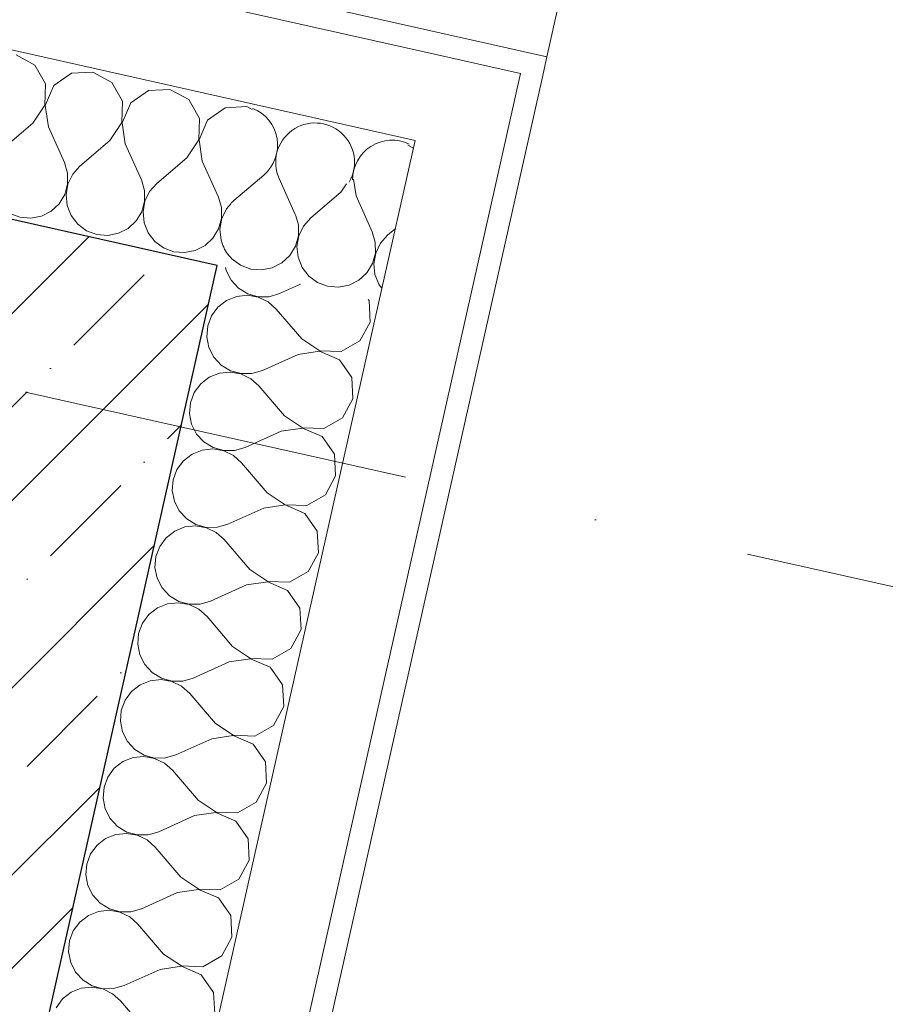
# Model space of a CAD drawing. Header units: millimetres. Extents: x -7145531 to -6681560, y 6117368 to 6219355.
# Tile 92 of 144: x -6939693 to -6938909, y 6148254 to 6149147. Entities that reach past the tile are written whole.
import ezdxf
from ezdxf.enums import TextEntityAlignment as Align

# ---------------------------------------------------------------- set-up
doc = ezdxf.new("R2010")
doc.units = ezdxf.units.MM
doc.header["$MEASUREMENT"] = 0
doc.linetypes.add('Штрихпунктирная', pattern=[670.277762, 352.777767, -176.388884, 0, -141.111112])
for name, color, linetype, lineweight in [('АР-вертикальная связь - Лифт.АР_Ном._пера__120', 7, 'Continuous', 0), ('АР-Стены_внешние_.АР_Ном._пера__1', 7, 'Continuous', 0), ('АР-Чертеж-Оси_Осевые размеры.АР_Ном._пера__120', 7, 'Continuous', 0)]:
    doc.layers.add(name, color=color, linetype=linetype, lineweight=lineweight)
doc.layers.add('АР-Стены_внешние_.АР', color=7, linetype='Continuous')
doc.layers.add('АР-Чертеж-Оси_Осевые размеры.АР', color=7, linetype='Continuous')
doc.styles.add('РЎР“Р•РќР•Р\xa0Р\x98Р\xa0_РЎРўР\x98Р›Р¬_3', font='GOTHIC.TTF')
pattern_1 = [(45, (-6338440.43, 6562275.56), (-84.852814, 84.852814), []), (45, (-6338482.86, 6562317.98), (-84.852814, 84.852814), [90, -30, 0, -30])]

# ---------------------------------------------------------------- blocks, each defined once
blk = doc.blocks.new('*X782', base_point=(-6338440.43, 6562275.56))
at = {"layer": 'АР-Стены_внешние_.АР_Ном._пера__1', "color": 7, "linetype": 'Continuous', "lineweight": 0}
for p, q in [((-6939506.34, 6148921.98), (-6939505.77, 6148919.13)), ((-6939505.77, 6148919.13), (-6939501.3, 6148910.35)), ((-6939501.3, 6148910.35), (-6939494.6, 6148903.13)), ((-6939494.6, 6148903.13), (-6939486.18, 6148898.01)), ((-6939438.44, 6148906.73), (-6939457.37, 6148898.22)), ((-6939505.4, 6148892.1), (-6939513.2, 6148886.08)), ((-6939496.25, 6148895.77), (-6939505.4, 6148892.1)), ((-6939486.45, 6148896.8), (-6939496.25, 6148895.77)), ((-6939476.75, 6148895.11), (-6939486.45, 6148896.8)), ((-6939486.18, 6148898.01), (-6939476.68, 6148895.39)), ((-6939467.87, 6148890.83), (-6939476.75, 6148895.11)), ((-6939476.68, 6148895.39), (-6939466.83, 6148895.46)), ((-6939460.5, 6148884.28), (-6939467.87, 6148890.83)), ((-6939466.83, 6148895.46), (-6939457.37, 6148898.22)), ((-6939376.4, 6148891.96), (-6939377.09, 6148892.95)), ((-6939375.31, 6148872.47), (-6939376.4, 6148891.96)), ((-6939513.2, 6148886.08), (-6939519.05, 6148878.15)), ((-6939437.32, 6148857.12), (-6939460.5, 6148884.28)), ((-6939519.05, 6148878.15), (-6939522.52, 6148868.93)), ((-6939522.52, 6148868.93), (-6939523.33, 6148859.11)), ((-6939384.62, 6148855.32), (-6939375.31, 6148872.47)), ((-6939523.33, 6148859.11), (-6939521.43, 6148849.44)), ((-6939437.32, 6148857.12), (-6939421.08, 6148846.29)), ((-6939401.57, 6148845.63), (-6939384.62, 6148855.32)), ((-6939521.43, 6148849.44), (-6939516.95, 6148840.66)), ((-6939421.08, 6148846.29), (-6939401.57, 6148845.63)), ((-6939516.95, 6148840.66), (-6939510.25, 6148833.43)), ((-6939440.45, 6148843.18), (-6939473.02, 6148828.53)), ((-6939421.14, 6148846.01), (-6939440.45, 6148843.18)), ((-6939403.22, 6148838.27), (-6939421.14, 6148846.01)), ((-6939392.05, 6148822.27), (-6939403.22, 6148838.27)), ((-6939510.25, 6148833.43), (-6939501.83, 6148828.32)), ((-6939501.83, 6148828.32), (-6939492.33, 6148825.69)), ((-6939482.48, 6148825.77), (-6939473.02, 6148828.53)), ((-6939521.05, 6148822.41), (-6939528.85, 6148816.39)), ((-6939511.91, 6148826.08), (-6939521.05, 6148822.41)), ((-6939502.11, 6148827.1), (-6939511.91, 6148826.08)), ((-6939492.4, 6148825.41), (-6939502.11, 6148827.1)), ((-6939483.52, 6148821.13), (-6939492.4, 6148825.41)), ((-6939492.33, 6148825.69), (-6939482.48, 6148825.77)), ((-6939476.15, 6148814.59), (-6939483.52, 6148821.13)), ((-6939390.96, 6148802.78), (-6939392.05, 6148822.27)), ((-6939528.85, 6148816.39), (-6939534.7, 6148808.46)), ((-6939452.97, 6148787.42), (-6939476.15, 6148814.59)), ((-6939534.7, 6148808.46), (-6939538.17, 6148799.24)), ((-6939400.28, 6148785.63), (-6939390.96, 6148802.78)), ((-6939538.17, 6148799.24), (-6939538.98, 6148789.42)), ((-6939538.98, 6148789.42), (-6939537.08, 6148779.75)), ((-6939452.97, 6148787.42), (-6939436.73, 6148776.6)), ((-6939417.22, 6148775.94), (-6939400.28, 6148785.63)), ((-6939537.08, 6148779.75), (-6939532.61, 6148770.97)), ((-6939436.79, 6148776.32), (-6939456.1, 6148773.48)), ((-6939418.87, 6148768.58), (-6939436.79, 6148776.32)), ((-6939436.73, 6148776.6), (-6939417.22, 6148775.94)), ((-6939532.61, 6148770.97), (-6939525.91, 6148763.74)), ((-6939456.1, 6148773.48), (-6939488.67, 6148758.84)), ((-6939407.7, 6148752.57), (-6939418.87, 6148768.58)), ((-6939517.76, 6148757.41), (-6939527.56, 6148756.38)), ((-6939525.91, 6148763.74), (-6939517.49, 6148758.62)), ((-6939508.05, 6148755.72), (-6939517.76, 6148757.41)), ((-6939517.49, 6148758.62), (-6939507.99, 6148756)), ((-6939498.13, 6148756.07), (-6939488.67, 6148758.84)), ((-6939536.7, 6148752.72), (-6939544.5, 6148746.69)), ((-6939527.56, 6148756.38), (-6939536.7, 6148752.72)), ((-6939499.17, 6148751.44), (-6939508.05, 6148755.72)), ((-6939507.99, 6148756), (-6939498.13, 6148756.07)), ((-6939491.81, 6148744.9), (-6939499.17, 6148751.44)), ((-6939406.61, 6148733.09), (-6939407.7, 6148752.57)), ((-6939544.5, 6148746.69), (-6939550.36, 6148738.77)), ((-6939468.62, 6148717.73), (-6939491.81, 6148744.9)), ((-6939550.36, 6148738.77), (-6939553.82, 6148729.54)), ((-6939415.93, 6148715.93), (-6939406.61, 6148733.09)), ((-6939553.82, 6148729.54), (-6939554.63, 6148719.72)), ((-6939554.63, 6148719.72), (-6939552.73, 6148710.05)), ((-6939468.62, 6148717.73), (-6939452.38, 6148706.91)), ((-6939432.87, 6148706.24), (-6939415.93, 6148715.93)), ((-6939552.73, 6148710.05), (-6939548.26, 6148701.27)), ((-6939471.75, 6148703.79), (-6939504.33, 6148689.14)), ((-6939452.44, 6148706.63), (-6939471.75, 6148703.79)), ((-6939434.52, 6148698.89), (-6939452.44, 6148706.63)), ((-6939452.38, 6148706.91), (-6939432.87, 6148706.24)), ((-6939548.26, 6148701.27), (-6939541.56, 6148694.05)), ((-6939423.35, 6148682.88), (-6939434.52, 6148698.89)), ((-6939543.21, 6148686.69), (-6939552.36, 6148683.03)), ((-6939533.41, 6148687.72), (-6939543.21, 6148686.69)), ((-6939541.56, 6148694.05), (-6939533.14, 6148688.93)), ((-6939523.7, 6148686.03), (-6939533.41, 6148687.72)), ((-6939533.14, 6148688.93), (-6939523.64, 6148686.31)), ((-6939514.83, 6148681.75), (-6939523.7, 6148686.03)), ((-6939523.64, 6148686.31), (-6939513.79, 6148686.38)), ((-6939513.79, 6148686.38), (-6939504.33, 6148689.14)), ((-6939560.15, 6148677), (-6939566.01, 6148669.07)), ((-6939552.36, 6148683.03), (-6939560.15, 6148677)), ((-6939507.46, 6148675.21), (-6939514.83, 6148681.75)), ((-6939422.26, 6148663.39), (-6939423.35, 6148682.88)), ((-6939566.01, 6148669.07), (-6939569.47, 6148659.85)), ((-6939484.28, 6148648.04), (-6939507.46, 6148675.21)), ((-6939569.47, 6148659.85), (-6939570.28, 6148650.03)), ((-6939431.58, 6148646.24), (-6939422.26, 6148663.39)), ((-6939570.28, 6148650.03), (-6939568.38, 6148640.36)), ((-6939484.28, 6148648.04), (-6939468.03, 6148637.22)), ((-6939448.52, 6148636.55), (-6939431.58, 6148646.24)), ((-6939568.38, 6148640.36), (-6939563.91, 6148631.58)), ((-6939487.41, 6148634.1), (-6939519.98, 6148619.45)), ((-6939468.09, 6148636.93), (-6939487.41, 6148634.1)), ((-6939450.18, 6148629.19), (-6939468.09, 6148636.93)), ((-6939468.03, 6148637.22), (-6939448.52, 6148636.55)), ((-6939563.91, 6148631.58), (-6939557.21, 6148624.36)), ((-6939557.21, 6148624.36), (-6939548.79, 6148619.24)), ((-6939439, 6148613.19), (-6939450.18, 6148629.19)), ((-6939558.86, 6148617), (-6939568.01, 6148613.33)), ((-6939549.06, 6148618.03), (-6939558.86, 6148617)), ((-6939539.35, 6148616.33), (-6939549.06, 6148618.03)), ((-6939548.79, 6148619.24), (-6939539.29, 6148616.62)), ((-6939530.48, 6148612.06), (-6939539.35, 6148616.33)), ((-6939539.29, 6148616.62), (-6939529.44, 6148616.69)), ((-6939529.44, 6148616.69), (-6939519.98, 6148619.45)), ((-6939575.8, 6148607.31), (-6939581.66, 6148599.38)), ((-6939568.01, 6148613.33), (-6939575.8, 6148607.31)), ((-6939523.11, 6148605.51), (-6939530.48, 6148612.06)), ((-6939499.93, 6148578.34), (-6939523.11, 6148605.51)), ((-6939437.91, 6148593.7), (-6939439, 6148613.19)), ((-6939581.66, 6148599.38), (-6939585.12, 6148590.16)), ((-6939585.12, 6148590.16), (-6939585.94, 6148580.34)), ((-6939447.23, 6148576.55), (-6939437.91, 6148593.7)), ((-6939585.94, 6148580.34), (-6939584.03, 6148570.67)), ((-6939499.93, 6148578.34), (-6939483.68, 6148567.52)), ((-6939584.03, 6148570.67), (-6939579.56, 6148561.89)), ((-6939464.17, 6148566.86), (-6939447.23, 6148576.55)), ((-6939579.56, 6148561.89), (-6939572.86, 6148554.66)), ((-6939503.06, 6148564.41), (-6939535.63, 6148549.76)), ((-6939483.75, 6148567.24), (-6939503.06, 6148564.41)), ((-6939465.83, 6148559.5), (-6939483.75, 6148567.24)), ((-6939483.68, 6148567.52), (-6939464.17, 6148566.86)), ((-6939572.86, 6148554.66), (-6939564.44, 6148549.55)), ((-6939454.65, 6148543.5), (-6939465.83, 6148559.5)), ((-6939583.66, 6148543.64), (-6939591.46, 6148537.62)), ((-6939574.51, 6148547.31), (-6939583.66, 6148543.64)), ((-6939564.71, 6148548.33), (-6939574.51, 6148547.31)), ((-6939555.01, 6148546.64), (-6939564.71, 6148548.33)), ((-6939564.44, 6148549.55), (-6939554.94, 6148546.92)), ((-6939546.13, 6148542.36), (-6939555.01, 6148546.64)), ((-6939554.94, 6148546.92), (-6939545.09, 6148547)), ((-6939545.09, 6148547), (-6939535.63, 6148549.76)), ((-6939453.56, 6148524.01), (-6939454.65, 6148543.5)), ((-6939591.46, 6148537.62), (-6939597.31, 6148529.69)), ((-6939538.76, 6148535.82), (-6939546.13, 6148542.36)), ((-6939515.58, 6148508.65), (-6939538.76, 6148535.82)), ((-6939597.31, 6148529.69), (-6939600.78, 6148520.47)), ((-6939600.78, 6148520.47), (-6939601.59, 6148510.64)), ((-6939462.88, 6148506.86), (-6939453.56, 6148524.01)), ((-6939601.59, 6148510.64), (-6939599.69, 6148500.98)), ((-6939515.58, 6148508.65), (-6939499.33, 6148497.83)), ((-6939599.69, 6148500.98), (-6939595.21, 6148492.2)), ((-6939479.83, 6148497.17), (-6939462.88, 6148506.86)), ((-6939595.21, 6148492.2), (-6939588.51, 6148484.97)), ((-6939518.71, 6148494.71), (-6939551.28, 6148480.07)), ((-6939499.4, 6148497.55), (-6939518.71, 6148494.71)), ((-6939481.48, 6148489.81), (-6939499.4, 6148497.55)), ((-6939499.33, 6148497.83), (-6939479.83, 6148497.17)), ((-6939470.31, 6148473.8), (-6939481.48, 6148489.81)), ((-6939588.51, 6148484.97), (-6939580.09, 6148479.85)), ((-6939599.31, 6148473.95), (-6939607.11, 6148467.92)), ((-6939590.16, 6148477.61), (-6939599.31, 6148473.95)), ((-6939580.36, 6148478.64), (-6939590.16, 6148477.61)), ((-6939570.66, 6148476.95), (-6939580.36, 6148478.64)), ((-6939580.09, 6148479.85), (-6939570.59, 6148477.23)), ((-6939561.78, 6148472.67), (-6939570.66, 6148476.95)), ((-6939570.59, 6148477.23), (-6939560.74, 6148477.3)), ((-6939554.41, 6148466.13), (-6939561.78, 6148472.67)), ((-6939560.74, 6148477.3), (-6939551.28, 6148480.07)), ((-6939469.22, 6148454.32), (-6939470.31, 6148473.8)), ((-6939607.11, 6148467.92), (-6939612.96, 6148460)), ((-6939531.23, 6148438.96), (-6939554.41, 6148466.13)), ((-6939612.96, 6148460), (-6939616.43, 6148450.77)), ((-6939478.53, 6148437.16), (-6939469.22, 6148454.32)), ((-6939616.43, 6148450.77), (-6939617.24, 6148440.95)), ((-6939617.24, 6148440.95), (-6939615.34, 6148431.28)), ((-6939531.23, 6148438.96), (-6939514.99, 6148428.14)), ((-6939495.48, 6148427.47), (-6939478.53, 6148437.16)), ((-6939615.34, 6148431.28), (-6939610.87, 6148422.5)), ((-6939515.05, 6148427.86), (-6939534.36, 6148425.02)), ((-6939497.13, 6148420.12), (-6939515.05, 6148427.86)), ((-6939514.99, 6148428.14), (-6939495.48, 6148427.47)), ((-6939610.87, 6148422.5), (-6939604.16, 6148415.28)), ((-6939534.36, 6148425.02), (-6939566.93, 6148410.37)), ((-6939485.96, 6148404.11), (-6939497.13, 6148420.12)), ((-6939596.02, 6148408.95), (-6939605.82, 6148407.92)), ((-6939604.16, 6148415.28), (-6939595.74, 6148410.16)), ((-6939586.31, 6148407.26), (-6939596.02, 6148408.95)), ((-6939595.74, 6148410.16), (-6939586.25, 6148407.54)), ((-6939576.39, 6148407.61), (-6939566.93, 6148410.37)), ((-6939614.96, 6148404.26), (-6939622.76, 6148398.23)), ((-6939605.82, 6148407.92), (-6939614.96, 6148404.26)), ((-6939577.43, 6148402.98), (-6939586.31, 6148407.26)), ((-6939586.25, 6148407.54), (-6939576.39, 6148407.61)), ((-6939570.06, 6148396.44), (-6939577.43, 6148402.98)), ((-6939484.87, 6148384.62), (-6939485.96, 6148404.11)), ((-6939622.76, 6148398.23), (-6939628.61, 6148390.3)), ((-6939546.88, 6148369.27), (-6939570.06, 6148396.44)), ((-6939628.61, 6148390.3), (-6939632.08, 6148381.08)), ((-6939494.19, 6148367.47), (-6939484.87, 6148384.62)), ((-6939632.08, 6148381.08), (-6939632.89, 6148371.26)), ((-6939632.89, 6148371.26), (-6939630.99, 6148361.59)), ((-6939546.88, 6148369.27), (-6939530.64, 6148358.45)), ((-6939511.13, 6148357.78), (-6939494.19, 6148367.47)), ((-6939630.99, 6148361.59), (-6939626.52, 6148352.81)), ((-6939550.01, 6148355.33), (-6939582.59, 6148340.68)), ((-6939530.7, 6148358.16), (-6939550.01, 6148355.33)), ((-6939512.78, 6148350.42), (-6939530.7, 6148358.16)), ((-6939530.64, 6148358.45), (-6939511.13, 6148357.78)), ((-6939626.52, 6148352.81), (-6939619.82, 6148345.59)), ((-6939501.61, 6148334.42), (-6939512.78, 6148350.42)), ((-6939621.47, 6148338.23), (-6939630.61, 6148334.56)), ((-6939611.67, 6148339.25), (-6939621.47, 6148338.23)), ((-6939619.82, 6148345.59), (-6939611.4, 6148340.47)), ((-6939601.96, 6148337.56), (-6939611.67, 6148339.25)), ((-6939611.4, 6148340.47), (-6939601.9, 6148337.85)), ((-6939593.08, 6148333.28), (-6939601.96, 6148337.56)), ((-6939601.9, 6148337.85), (-6939592.04, 6148337.92)), ((-6939592.04, 6148337.92), (-6939582.59, 6148340.68)), ((-6939638.41, 6148328.54), (-6939644.27, 6148320.61)), ((-6939630.61, 6148334.56), (-6939638.41, 6148328.54)), ((-6939585.72, 6148326.74), (-6939593.08, 6148333.28)), ((-6939500.52, 6148314.93), (-6939501.61, 6148334.42)), ((-6939644.27, 6148320.61), (-6939647.73, 6148311.39)), ((-6939562.53, 6148299.57), (-6939585.72, 6148326.74)), ((-6939647.73, 6148311.39), (-6939648.54, 6148301.57)), ((-6939509.84, 6148297.78), (-6939500.52, 6148314.93)), ((-6939648.54, 6148301.57), (-6939646.64, 6148291.9)), ((-6939562.53, 6148299.57), (-6939546.29, 6148288.75)), ((-6939526.78, 6148288.09), (-6939509.84, 6148297.78)), ((-6939646.64, 6148291.9), (-6939642.17, 6148283.12)), ((-6939565.66, 6148285.64), (-6939598.24, 6148270.99)), ((-6939546.35, 6148288.47), (-6939565.66, 6148285.64)), ((-6939528.43, 6148280.73), (-6939546.35, 6148288.47)), ((-6939546.29, 6148288.75), (-6939526.78, 6148288.09)), ((-6939642.17, 6148283.12), (-6939635.47, 6148275.89)), ((-6939635.47, 6148275.89), (-6939627.05, 6148270.78)), ((-6939517.26, 6148264.73), (-6939528.43, 6148280.73)), ((-6939637.12, 6148268.54), (-6939646.27, 6148264.87)), ((-6939627.32, 6148269.56), (-6939637.12, 6148268.54)), ((-6939617.61, 6148267.87), (-6939627.32, 6148269.56)), ((-6939627.05, 6148270.78), (-6939617.55, 6148268.15)), ((-6939608.74, 6148263.59), (-6939617.61, 6148267.87)), ((-6939617.55, 6148268.15), (-6939607.7, 6148268.23)), ((-6939607.7, 6148268.23), (-6939598.24, 6148270.99)), ((-6939654.06, 6148258.85), (-6939659.92, 6148250.92)), ((-6939646.27, 6148264.87), (-6939654.06, 6148258.85)), ((-6939601.37, 6148257.05), (-6939608.74, 6148263.59)), ((-6939578.19, 6148229.88), (-6939601.37, 6148257.05)), ((-6939516.17, 6148245.24), (-6939517.26, 6148264.73))]:
    blk.add_line(p, q, dxfattribs=at)
blk = doc.blocks.new('Стена_204_3', base_point=(-6939655.28, 6148750.45))
at = {"layer": 'АР-Стены_внешние_.АР', "linetype": 'Continuous', "lineweight": 0, "true_color": 0x000000}
h = blk.add_hatch(dxfattribs=at)
h.set_pattern_fill('ЖЕЛЕЗОБЕТОН__PROJECT__0003', color=18, style=0, pattern_type=2)
h.set_pattern_definition(pattern_1)
h.paths.add_polyline_path([(-6939752.85, 6148772.36), (-6940291.81, 6146372.51), (-6940052.85, 6146523.83), (-6939557.71, 6148728.54)])
at = {"layer": 'АР-Стены_внешние_.АР_Ном._пера__1', "color": 7, "linetype": 'Continuous', "lineweight": 0}
for p, q in [((-6939256.6, 6149019.63), (-6939239.07, 6149097.69)), ((-6939367.53, 6148890.81), (-6939334.66, 6149037.16)), ((-6939778.04, 6146697.84), (-6939256.6, 6149019.63)), ((-6939873.62, 6146637.31), (-6939367.53, 6148890.81))]:
    blk.add_line(p, q, dxfattribs=at)
at = {"layer": 'АР-Стены_внешние_.АР_Ном._пера__1', "color": 7, "linetype": 'Continuous', "lineweight": 30}
for p, q in [((-6939557.71, 6148728.54), (-6939513.88, 6148923.68)), ((-6940052.85, 6146523.83), (-6939557.71, 6148728.54))]:
    blk.add_line(p, q, dxfattribs=at)
at = {"layer": 'АР-Стены_внешние_.АР_Ном._пера__1', "color": 7, "linetype": 'Continuous', "lineweight": 0, "flags": 128}
blk.add_lwpolyline([(-6939754.14, 6146712.97), (-6939219.56, 6149093.3)], dxfattribs=at)
at = {"layer": 'АР-Стены_внешние_.АР', "color": 7, "lineweight": 0}
blk.add_blockref('*X782', (-6338440.43, 6562275.56), dxfattribs=at)
blk = doc.blocks.new('*X961', base_point=(-6338440.43, 6562275.56))
at = {"layer": 'АР-Стены_внешние_.АР_Ном._пера__1', "color": 7, "linetype": 'Continuous', "lineweight": 0}
for p, q in [((-6939336.22, 6149030.19), (-6939341.3, 6149032.95)), ((-6939390.3, 6149001.93), (-6939388.1, 6148986.93)), ((-6939402.03, 6148990.07), (-6939429.2, 6148966.88)), ((-6939402.03, 6148990.07), (-6939396.93, 6148997.73)), ((-6939388.1, 6148986.93), (-6939373.45, 6148954.36)), ((-6939440.38, 6148960.56), (-6939442.76, 6148968.71)), ((-6939429.2, 6148966.88), (-6939435.74, 6148959.52)), ((-6939440.31, 6148950.7), (-6939440.38, 6148960.56)), ((-6939435.74, 6148959.52), (-6939440.02, 6148950.64)), ((-6939370.69, 6148944.9), (-6939373.45, 6148954.36)), ((-6939352.64, 6148957.09), (-6939359.51, 6148951.23)), ((-6939442.93, 6148941.2), (-6939440.31, 6148950.7)), ((-6939440.02, 6148950.64), (-6939441.71, 6148940.93)), ((-6939370.61, 6148935.05), (-6939370.69, 6148944.9)), ((-6939359.51, 6148951.23), (-6939366.05, 6148943.86)), ((-6939448.05, 6148932.78), (-6939442.93, 6148941.2)), ((-6939441.71, 6148940.93), (-6939440.69, 6148931.13)), ((-6939366.05, 6148943.86), (-6939370.33, 6148934.99)), ((-6939501.83, 6148931.31), (-6939500.69, 6148929.84)), ((-6939500.69, 6148929.84), (-6939492.76, 6148923.99)), ((-6939455.27, 6148926.08), (-6939448.05, 6148932.78)), ((-6939440.69, 6148931.13), (-6939437.02, 6148921.98)), ((-6939373.24, 6148925.55), (-6939370.61, 6148935.05)), ((-6939370.33, 6148934.99), (-6939372.02, 6148925.28)), ((-6939492.76, 6148923.99), (-6939483.54, 6148920.52)), ((-6939483.54, 6148920.52), (-6939473.72, 6148919.71)), ((-6939473.72, 6148919.71), (-6939464.05, 6148921.61)), ((-6939464.05, 6148921.61), (-6939455.27, 6148926.08)), ((-6939437.02, 6148921.98), (-6939431, 6148914.19)), ((-6939378.35, 6148917.13), (-6939373.24, 6148925.55)), ((-6939372.02, 6148925.28), (-6939371, 6148915.48)), ((-6939431, 6148914.19), (-6939423.07, 6148908.33)), ((-6939394.36, 6148905.96), (-6939385.58, 6148910.43)), ((-6939385.58, 6148910.43), (-6939378.35, 6148917.13)), ((-6939371, 6148915.48), (-6939367.33, 6148906.33)), ((-6939423.07, 6148908.33), (-6939413.85, 6148904.87)), ((-6939413.85, 6148904.87), (-6939404.03, 6148904.06)), ((-6939404.03, 6148904.06), (-6939394.36, 6148905.96)), ((-6939367.33, 6148906.33), (-6939364.78, 6148903.03))]:
    blk.add_line(p, q, dxfattribs=at)
blk = doc.blocks.new('*X962', base_point=(-6338440.43, 6562275.56))
at = {"layer": 'АР-Стены_внешние_.АР_Ном._пера__1', "color": 7, "linetype": 'Continuous', "lineweight": 0}
for p, q in [((-6939471.73, 6149005.72), (-6939498.89, 6148982.54)), ((-6939457.79, 6149002.59), (-6939443.14, 6148970.01))]:
    blk.add_line(p, q, dxfattribs=at)
for centre, start, end in [((-6939494.91, 6149032.89), 310.47221, 68.61686), ((-6939425.22, 6149017.23), 330.07984, 204.21201), ((-6939355.52, 6149001.58), 64.28883, 180.39566), ((-6939475.71, 6148955.37), 130.47221, 135.3685), ((-6939475.71, 6148955.37), 22.08974, 24.21201), ((-6939475.71, 6148955.37), 199.31626, 222.59475)]:
    blk.add_arc(centre, 35.71, start, end, dxfattribs=at)
blk = doc.blocks.new('*X965', base_point=(-6338440.43, 6562275.56))
at = {"layer": 'АР-Стены_внешние_.АР_Ном._пера__1', "color": 7, "linetype": 'Continuous', "lineweight": 0}
for p, q in [((-6939679.01, 6149105.37), (-6939696.16, 6149114.69)), ((-6939669.32, 6149088.43), (-6939679.01, 6149105.37)), ((-6939645.96, 6149097.95), (-6939661.96, 6149086.77)), ((-6939626.47, 6149099.04), (-6939645.96, 6149097.95)), ((-6939609.32, 6149089.72), (-6939626.47, 6149099.04)), ((-6939669.98, 6149068.92), (-6939669.32, 6149088.43)), ((-6939599.63, 6149072.77), (-6939609.32, 6149089.72)), ((-6939661.96, 6149086.77), (-6939669.7, 6149068.86)), ((-6939576.26, 6149082.29), (-6939592.27, 6149071.12)), ((-6939556.77, 6149083.38), (-6939576.26, 6149082.29)), ((-6939539.62, 6149074.07), (-6939556.77, 6149083.38)), ((-6939600.29, 6149053.27), (-6939599.63, 6149072.77)), ((-6939592.27, 6149071.12), (-6939600.01, 6149053.2)), ((-6939529.93, 6149057.12), (-6939539.62, 6149074.07)), ((-6939680.8, 6149052.67), (-6939669.98, 6149068.92)), ((-6939669.7, 6149068.86), (-6939666.87, 6149049.54)), ((-6939506.57, 6149066.64), (-6939522.58, 6149055.47)), ((-6939487.08, 6149067.73), (-6939506.57, 6149066.64)), ((-6939482.13, 6149065.04), (-6939487.08, 6149067.73)), ((-6939680.8, 6149052.67), (-6939707.97, 6149029.49)), ((-6939611.11, 6149037.02), (-6939600.29, 6149053.27)), ((-6939600.01, 6149053.2), (-6939597.17, 6149033.89)), ((-6939530.6, 6149037.61), (-6939529.93, 6149057.12)), ((-6939522.58, 6149055.47), (-6939530.32, 6149037.55)), ((-6939666.87, 6149049.54), (-6939652.22, 6149016.97)), ((-6939611.11, 6149037.02), (-6939638.28, 6149013.84)), ((-6939597.17, 6149033.89), (-6939582.53, 6149001.32)), ((-6939541.42, 6149021.37), (-6939530.6, 6149037.61)), ((-6939530.32, 6149037.55), (-6939527.48, 6149018.24)), ((-6939649.46, 6149007.51), (-6939652.22, 6149016.97)), ((-6939541.42, 6149021.37), (-6939568.59, 6148998.19)), ((-6939527.48, 6149018.24), (-6939512.83, 6148985.67)), ((-6939649.38, 6148997.66), (-6939649.46, 6149007.51)), ((-6939638.28, 6149013.84), (-6939644.82, 6149006.47)), ((-6939644.82, 6149006.47), (-6939649.1, 6148997.6)), ((-6939579.76, 6148991.86), (-6939582.53, 6149001.32)), ((-6939568.59, 6148998.19), (-6939575.13, 6148990.82)), ((-6939652.01, 6148988.16), (-6939649.38, 6148997.66)), ((-6939649.1, 6148997.6), (-6939650.79, 6148987.89)), ((-6939579.69, 6148982.01), (-6939579.76, 6148991.86)), ((-6939575.13, 6148990.82), (-6939579.41, 6148981.94)), ((-6939657.12, 6148979.74), (-6939652.01, 6148988.16)), ((-6939650.79, 6148987.89), (-6939649.77, 6148978.09)), ((-6939582.31, 6148972.51), (-6939579.69, 6148982.01)), ((-6939579.41, 6148981.94), (-6939581.1, 6148972.24)), ((-6939510.07, 6148976.21), (-6939512.83, 6148985.67)), ((-6939673.13, 6148968.57), (-6939664.35, 6148973.04)), ((-6939664.35, 6148973.04), (-6939657.12, 6148979.74)), ((-6939649.77, 6148978.09), (-6939646.1, 6148968.94)), ((-6939587.43, 6148964.09), (-6939582.31, 6148972.51)), ((-6939581.1, 6148972.24), (-6939580.07, 6148962.44)), ((-6939510, 6148966.35), (-6939510.07, 6148976.21)), ((-6939505.44, 6148975.17), (-6939509.72, 6148966.29)), ((-6939501.26, 6148979.87), (-6939505.44, 6148975.17)), ((-6939701.84, 6148970.94), (-6939692.62, 6148967.48)), ((-6939692.62, 6148967.48), (-6939682.8, 6148966.67)), ((-6939682.8, 6148966.67), (-6939673.13, 6148968.57)), ((-6939646.1, 6148968.94), (-6939640.08, 6148961.14)), ((-6939594.66, 6148957.39), (-6939587.43, 6148964.09)), ((-6939580.07, 6148962.44), (-6939576.41, 6148953.29)), ((-6939512.62, 6148956.86), (-6939510, 6148966.35)), ((-6939509.72, 6148966.29), (-6939511.41, 6148956.58)), ((-6939640.08, 6148961.14), (-6939632.15, 6148955.29)), ((-6939632.15, 6148955.29), (-6939622.92, 6148951.83)), ((-6939603.44, 6148952.92), (-6939594.66, 6148957.39)), ((-6939576.41, 6148953.29), (-6939570.38, 6148945.49)), ((-6939517.74, 6148948.44), (-6939512.62, 6148956.86)), ((-6939511.41, 6148956.58), (-6939510.38, 6148946.78)), ((-6939622.92, 6148951.83), (-6939613.1, 6148951.01)), ((-6939613.1, 6148951.01), (-6939603.44, 6148952.92)), ((-6939570.38, 6148945.49), (-6939562.46, 6148939.64)), ((-6939524.96, 6148941.73), (-6939517.74, 6148948.44)), ((-6939510.38, 6148946.78), (-6939509.3, 6148944.08)), ((-6939562.46, 6148939.64), (-6939553.23, 6148936.17)), ((-6939553.23, 6148936.17), (-6939543.41, 6148935.36)), ((-6939543.41, 6148935.36), (-6939533.74, 6148937.26)), ((-6939533.74, 6148937.26), (-6939524.96, 6148941.73))]:
    blk.add_line(p, q, dxfattribs=at)
blk = doc.blocks.new('Стена_263_3', base_point=(-6947899.39, 6150601.97))
at = {"layer": 'АР-Стены_внешние_.АР', "linetype": 'Continuous', "lineweight": 0, "true_color": 0x000000}
h = blk.add_hatch(dxfattribs=at)
h.set_pattern_fill('ЖЕЛЕЗОБЕТОН__PROJECT__0003', color=18, style=0, pattern_type=2)
h.set_pattern_definition(pattern_1)
h.paths.add_polyline_path([(-6939752.85, 6148772.36), (-6939513.88, 6148923.68), (-6939709.02, 6148967.5)])
h = blk.add_hatch(dxfattribs=at)
h.set_pattern_fill('ЖЕЛЕЗОБЕТОН__PROJECT__0003', color=18, style=0, pattern_type=2)
h.set_pattern_definition(pattern_1)
h.paths.add_polyline_path([(-6939752.85, 6148772.36), (-6939557.71, 6148728.54), (-6939513.88, 6148923.68)])
at = {"layer": 'АР-Стены_внешние_.АР_Ном._пера__1', "color": 7, "linetype": 'Continuous', "lineweight": 0}
for p, q in [((-6939317.13, 6149115.22), (-6940390.42, 6149356.26)), ((-6939481.01, 6149070.03), (-6940407.95, 6149278.21)), ((-6939239.07, 6149097.69), (-6939317.13, 6149115.22)), ((-6939256.6, 6149019.63), (-6939239.07, 6149097.69)), ((-6939334.66, 6149037.16), (-6939481.01, 6149070.03)), ((-6939367.53, 6148890.81), (-6939334.66, 6149037.16))]:
    blk.add_line(p, q, dxfattribs=at)
at = {"layer": 'АР-Стены_внешние_.АР_Ном._пера__1', "color": 7, "linetype": 'Continuous', "lineweight": 30}
for p, q in [((-6939513.88, 6148923.68), (-6939709.02, 6148967.5)), ((-6939557.71, 6148728.54), (-6939513.88, 6148923.68))]:
    blk.add_line(p, q, dxfattribs=at)
at = {"layer": 'АР-Стены_внешние_.АР_Ном._пера__1', "color": 7, "linetype": 'Continuous', "lineweight": 0, "flags": 128}
for points in [[(-6939215.18, 6149112.82), (-6940386.04, 6149375.78)], [(-6939215.18, 6149112.82), (-6939219.56, 6149093.3)]]:
    blk.add_lwpolyline(points, dxfattribs=at)
at = {"layer": 'АР-Стены_внешние_.АР', "color": 7, "lineweight": 0}
for name in ['*X965', '*X962', '*X961']:
    blk.add_blockref(name, (-6338440.43, 6562275.56), dxfattribs=at)
blk = doc.blocks.new('Стандартный Маркер Сетки[156]_3', base_point=(-6985795.1, 6159164.5))
at = {"layer": 'АР-Чертеж-Оси_Осевые размеры.АР_Ном._пера__120', "color": 7, "linetype": 'Штрихпунктирная', "lineweight": 0}
blk.add_line((-6984819.4, 6158945.37), (-6905878.19, 6141215.59), dxfattribs=at)
at = {"layer": 'АР-Чертеж-Оси_Осевые размеры.АР_Ном._пера__120', "color": 7, "lineweight": 0, "style": 'РЎР“Р•РќР•Р\xa0Р\x98Р\xa0_РЎРўР\x98Р›Р¬_3'}
for tag, p in [('AC_MarkerText_1_0', (-6986213.01, 6159455.15)), ('AC_MarkerText_1_1', (-6904344.72, 6141067.96))]:
    blk.add_attdef(tag, text='', height=350, rotation=347.34172, dxfattribs=at).set_placement(p, align=Align.TOP_CENTER)
blk = doc.blocks.new('Стандартный Маркер Сетки[161]_3', base_point=(-6985795.1, 6159164.5))
at = {"layer": 'АР-Чертеж-Оси_Осевые размеры.АР_Ном._пера__120', "color": 7, "linetype": 'Штрихпунктирная', "lineweight": 0}
blk.add_line((-6984819.4, 6158945.37), (-6905878.19, 6141215.59), dxfattribs=at)
at = {"layer": 'АР-Чертеж-Оси_Осевые размеры.АР_Ном._пера__120', "color": 7, "lineweight": 0, "style": 'РЎР“Р•РќР•Р\xa0Р\x98Р\xa0_РЎРўР\x98Р›Р¬_3'}
for tag, p in [('AC_MarkerText_1_0', (-6986213.01, 6159455.15)), ('AC_MarkerText_1_1', (-6904344.72, 6141067.96))]:
    blk.add_attdef(tag, text='', height=350, rotation=347.34172, dxfattribs=at).set_placement(p, align=Align.TOP_CENTER)
blk = doc.blocks.new('Стандартный Маркер Сетки[165]_3', base_point=(-6985795.1, 6159164.5))
at = {"layer": 'АР-Чертеж-Оси_Осевые размеры.АР_Ном._пера__120', "color": 7, "linetype": 'Штрихпунктирная', "lineweight": 0}
blk.add_line((-6984819.4, 6158945.37), (-6905878.19, 6141215.59), dxfattribs=at)
at = {"layer": 'АР-Чертеж-Оси_Осевые размеры.АР_Ном._пера__120', "color": 7, "lineweight": 0, "style": 'РЎР“Р•РќР•Р\xa0Р\x98Р\xa0_РЎРўР\x98Р›Р¬_3'}
for tag, p in [('AC_MarkerText_1_0', (-6986213.01, 6159455.15)), ('AC_MarkerText_1_1', (-6904344.72, 6141067.96))]:
    blk.add_attdef(tag, text='', height=350, rotation=347.34172, dxfattribs=at).set_placement(p, align=Align.TOP_CENTER)
blk = doc.blocks.new('Стандартный Маркер Сетки[172]_3', base_point=(-6985795.1, 6159164.5))
at = {"layer": 'АР-Чертеж-Оси_Осевые размеры.АР_Ном._пера__120', "color": 7, "linetype": 'Штрихпунктирная', "lineweight": 0}
blk.add_line((-6984819.4, 6158945.37), (-6905878.19, 6141215.59), dxfattribs=at)
at = {"layer": 'АР-Чертеж-Оси_Осевые размеры.АР_Ном._пера__120', "color": 7, "lineweight": 0, "style": 'РЎР“Р•РќР•Р\xa0Р\x98Р\xa0_РЎРўР\x98Р›Р¬_3'}
for tag, p in [('AC_MarkerText_1_0', (-6986213.01, 6159455.15)), ('AC_MarkerText_1_1', (-6904344.72, 6141067.96))]:
    blk.add_attdef(tag, text='', height=350, rotation=347.34172, dxfattribs=at).set_placement(p, align=Align.TOP_CENTER)

msp = doc.modelspace()

# ---------------------------------------------------------------- linework, layer by layer
at = {"layer": 'АР-вертикальная связь - Лифт.АР_Ном._пера__120', "color": 7, "linetype": 'Continuous', "lineweight": 0}
msp.add_lwpolyline([(-6939215.41, 6149112.87), (-6938908.96, 6150479.2)], dxfattribs=at)

# ---------------------------------------------------------------- block references
at = {"layer": 'АР-Стены_внешние_.АР', "color": 7, "lineweight": 0}
for name, p in [('Стена_263_3', (-6947899.39, 6150601.97)), ('Стена_204_3', (-6939655.28, 6148750.45))]:
    msp.add_blockref(name, p, dxfattribs=at)
at = {"layer": 'АР-Чертеж-Оси_Осевые размеры.АР', "color": 8, "linetype": 'Continuous', "lineweight": 15}
for name in ['Стандартный Маркер Сетки[156]_3', 'Стандартный Маркер Сетки[161]_3', 'Стандартный Маркер Сетки[165]_3', 'Стандартный Маркер Сетки[172]_3']:
    msp.add_blockref(name, (-6985795.1, 6159164.5), dxfattribs=at)

doc.saveas('drawing.dxf')
